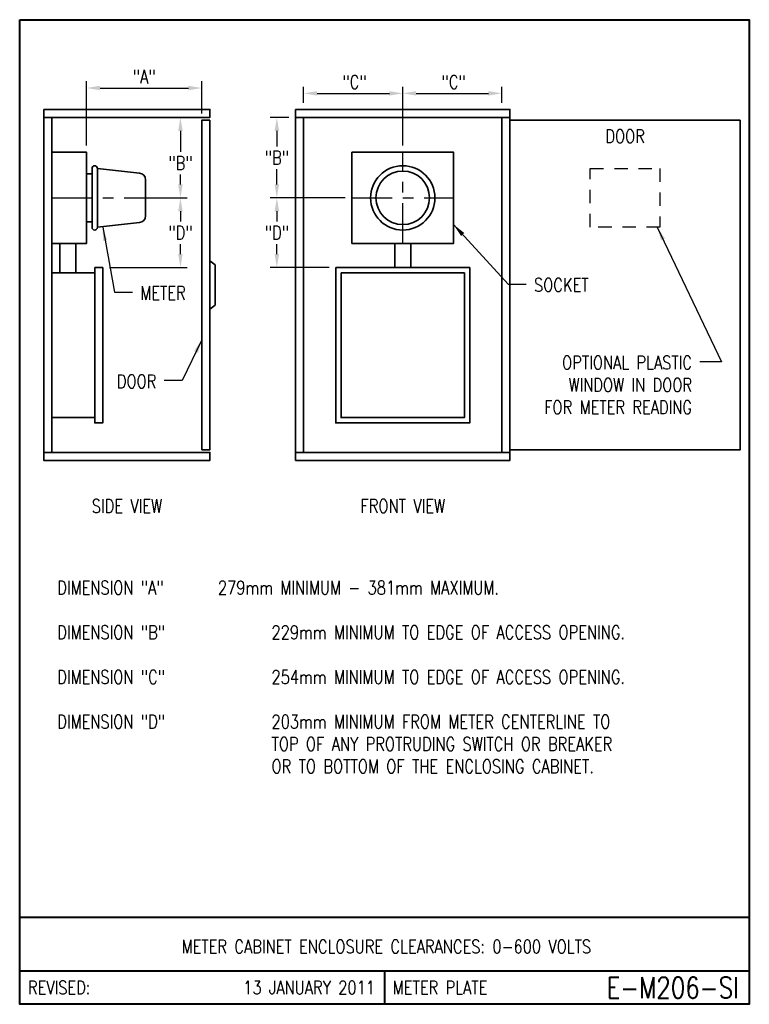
# Model space of a CAD drawing. Header units: inches. Extents: x 0 to 6.81, y 0 to 9.19.
import ezdxf
from ezdxf.enums import TextEntityAlignment as Align

# ---------------------------------------------------------------- set-up
doc = ezdxf.new("R2010")
doc.units = ezdxf.units.IN
doc.header["$LTSCALE"] = 0.5
doc.header["$MEASUREMENT"] = 0
doc.linetypes.add('CENTER2', pattern=[1.125, 0.75, -0.125, 0.125, -0.125])
doc.linetypes.add('HIDDEN', pattern=[0.375, 0.25, -0.125])
doc.layers.get('Defpoints').update_dxf_attribs({"color": 254})
for name, color, linetype, lineweight in [('E-DETL-1LINE', 4, 'Continuous', 35), ('E-DETL-TEXT', 3, 'Continuous', 35), ('E-DETL-TTLB', 2, 'Continuous', 40), ('E-DETL-TTLB-TEXT', 5, 'Continuous', 50)]:
    doc.layers.add(name, color=color, linetype=linetype, lineweight=lineweight)
doc.layers.add('E-DETL-FINE', color=8, linetype='Continuous')
doc.styles.add('ROMANS', font='romans.shx', dxfattribs={"height": 0.046875})
doc.styles.add('SansSerif', font='sanss___.ttf', dxfattribs={"height": 0.09375})
doc.styles.get("Standard").update_dxf_attribs({"font": 'romans.shx', "width": 0.8})
doc.dimstyles.get("Standard").update_dxf_attribs({"dimtxt": 0.18, "dimasz": 0.18, "dimexe": 0.18, "dimexo": 0.0625, "dimgap": 0.09, "dimtad": 0, "dimtih": 1, "dimtoh": 1, "dimdec": 4, "dimzin": 0, "dimdsep": 46, "dimtxsty": 'Standard', "dimcen": 0.09, "dimadec": 0, "dimazin": 0, "dimtfac": 1, "dimtdec": 4, "dimtofl": 0, "dimtmove": 0, "dimatfit": 3, "dimfxl": 0, "dimtolj": 1, "dimtzin": 0, "dimarcsym": 0})

# ---------------------------------------------------------------- blocks, each defined once
blk = doc.blocks.new('*D0')
at = {"layer": 'Defpoints', "color": 0}
for p in [(1.7, 8.55), (1.7, 8.25), (0.625, 7.95)]:
    blk.add_point(p, dxfattribs=at)
at = {"layer": 'E-DETL-TEXT', "color": 0, "lineweight": -2}
for p, q in [((0.625, 8.0125), (0.625, 8.6125)), ((0.75, 8.55), (1.575, 8.55)), ((1.7, 8.3125), (1.7, 8.6125))]:
    blk.add_line(p, q, dxfattribs=at)
at = {"layer": 'E-DETL-TEXT', "color": 0}
for points in [[(0.75, 8.5708), (0.75, 8.5292), (0.625, 8.55)], [(1.575, 8.5708), (1.575, 8.5292), (1.7, 8.55)]]:
    blk.add_solid(points, dxfattribs=at)
at = {"layer": 'E-DETL-TEXT', "color": 0, "insert": (1.1625, 8.6557), "char_height": 0.125, "attachment_point": 5}
blk.add_mtext('\\A1;"A"', dxfattribs=at)
blk = doc.blocks.new('*D1')
at = {"layer": 'Defpoints', "color": 0}
for p in [(3.575, 8.5), (2.65, 8.35), (3.575, 7.95)]:
    blk.add_point(p, dxfattribs=at)
at = {"layer": 'E-DETL-TEXT', "color": 0, "lineweight": -2}
for p, q in [((2.65, 8.4125), (2.65, 8.5625)), ((3.575, 8.0125), (3.575, 8.5625)), ((2.775, 8.5), (3.45, 8.5))]:
    blk.add_line(p, q, dxfattribs=at)
at = {"layer": 'E-DETL-TEXT', "color": 0}
for points in [[(2.775, 8.5208), (2.775, 8.4792), (2.65, 8.5)], [(3.45, 8.5208), (3.45, 8.4792), (3.575, 8.5)]]:
    blk.add_solid(points, dxfattribs=at)
at = {"layer": 'E-DETL-TEXT', "color": 0, "insert": (3.125, 8.6057), "char_height": 0.125, "attachment_point": 5}
blk.add_mtext('\\A1;"C"', dxfattribs=at)
blk = doc.blocks.new('*D2')
at = {"layer": 'Defpoints', "color": 0}
for p in [(4.5, 8.5), (4.5, 8.35), (3.575, 7.95)]:
    blk.add_point(p, dxfattribs=at)
at = {"layer": 'E-DETL-TEXT', "color": 0, "lineweight": -2}
for p, q in [((3.575, 8.0125), (3.575, 8.5625)), ((4.5, 8.4125), (4.5, 8.5625)), ((3.7, 8.5), (4.375, 8.5))]:
    blk.add_line(p, q, dxfattribs=at)
at = {"layer": 'E-DETL-TEXT', "color": 0}
for points in [[(3.7, 8.5208), (3.7, 8.4792), (3.575, 8.5)], [(4.375, 8.5208), (4.375, 8.4792), (4.5, 8.5)]]:
    blk.add_solid(points, dxfattribs=at)
at = {"layer": 'E-DETL-TEXT', "color": 0, "insert": (4.05, 8.6057), "char_height": 0.125, "attachment_point": 5}
blk.add_mtext('\\A1;"C"', dxfattribs=at)
blk = doc.blocks.new('*D3')
at = {"layer": 'Defpoints', "color": 0}
for p in [(1.375, 7.525), (0.775, 6.875), (1.5, 6.875)]:
    blk.add_point(p, dxfattribs=at)
at = {"layer": 'E-DETL-TEXT', "color": 0, "lineweight": -2}
for p, q in [((1.4375, 7.525), (1.5625, 7.525)), ((1.5, 7.4), (1.5, 7.3057)), ((1.5, 7), (1.5, 7.0943)), ((0.8375, 6.875), (1.5625, 6.875))]:
    blk.add_line(p, q, dxfattribs=at)
at = {"layer": 'E-DETL-TEXT', "color": 0}
for points in [[(1.4792, 7.4), (1.5208, 7.4), (1.5, 7.525)], [(1.4792, 7), (1.5208, 7), (1.5, 6.875)]]:
    blk.add_solid(points, dxfattribs=at)
at = {"layer": 'E-DETL-TEXT', "color": 0, "insert": (1.5, 7.2), "char_height": 0.125, "attachment_point": 5}
blk.add_mtext('\\A1;"D"', dxfattribs=at)
blk = doc.blocks.new('*D4')
at = {"layer": 'Defpoints', "color": 0}
for p in [(1.175, 8.275), (1.175, 7.525), (1.5, 7.525)]:
    blk.add_point(p, dxfattribs=at)
at = {"layer": 'E-DETL-TEXT', "color": 0, "lineweight": -2}
for p, q in [((1.2375, 8.275), (1.5625, 8.275)), ((1.5, 8.15), (1.5, 7.9557)), ((1.5, 7.65), (1.5, 7.7443)), ((1.2375, 7.525), (1.5625, 7.525))]:
    blk.add_line(p, q, dxfattribs=at)
at = {"layer": 'E-DETL-TEXT', "color": 0}
for points in [[(1.4792, 8.15), (1.5208, 8.15), (1.5, 8.275)], [(1.4792, 7.65), (1.5208, 7.65), (1.5, 7.525)]]:
    blk.add_solid(points, dxfattribs=at)
at = {"layer": 'E-DETL-TEXT', "color": 0, "insert": (1.5, 7.85), "char_height": 0.125, "attachment_point": 5}
blk.add_mtext('\\A1;"B"', dxfattribs=at)
blk = doc.blocks.new('*D5')
at = {"layer": 'Defpoints', "color": 0}
for p in [(2.575, 8.275), (2.4, 7.525), (3.1, 7.525)]:
    blk.add_point(p, dxfattribs=at)
at = {"layer": 'E-DETL-TEXT', "color": 0, "lineweight": -2}
for p, q in [((2.5125, 8.275), (2.3375, 8.275)), ((2.4, 8.15), (2.4, 8.0057)), ((2.4, 7.65), (2.4, 7.7943)), ((3.0375, 7.525), (2.3375, 7.525))]:
    blk.add_line(p, q, dxfattribs=at)
at = {"layer": 'E-DETL-TEXT', "color": 0}
for points in [[(2.3792, 8.15), (2.4208, 8.15), (2.4, 8.275)], [(2.3792, 7.65), (2.4208, 7.65), (2.4, 7.525)]]:
    blk.add_solid(points, dxfattribs=at)
at = {"layer": 'E-DETL-TEXT', "color": 0, "insert": (2.4, 7.9), "char_height": 0.125, "attachment_point": 5}
blk.add_mtext('\\A1;"B"', dxfattribs=at)
blk = doc.blocks.new('*D6')
at = {"layer": 'Defpoints', "color": 0}
for p in [(3.1, 7.525), (2.4, 6.875), (2.95, 6.875)]:
    blk.add_point(p, dxfattribs=at)
at = {"layer": 'E-DETL-TEXT', "color": 0, "lineweight": -2}
for p, q in [((3.0375, 7.525), (2.3375, 7.525)), ((2.4, 7.4), (2.4, 7.3057)), ((2.4, 7), (2.4, 7.0943)), ((2.8875, 6.875), (2.3375, 6.875))]:
    blk.add_line(p, q, dxfattribs=at)
at = {"layer": 'E-DETL-TEXT', "color": 0}
for points in [[(2.3792, 7.4), (2.4208, 7.4), (2.4, 7.525)], [(2.3792, 7), (2.4208, 7), (2.4, 6.875)]]:
    blk.add_solid(points, dxfattribs=at)
at = {"layer": 'E-DETL-TEXT', "color": 0, "insert": (2.4, 7.2), "char_height": 0.125, "attachment_point": 5}
blk.add_mtext('\\A1;"D"', dxfattribs=at)

msp = doc.modelspace()

# ---------------------------------------------------------------- linework, layer by layer
at = {"layer": 'E-DETL-1LINE'}
for points in [[(0.225, 8.35), (1.775, 8.35), (1.775, 8.275), (0.225, 8.275)], [(0.3, 8.275), (0.3, 5.15), (0.225, 5.15), (0.225, 8.275)], [(2.575, 8.35), (4.575, 8.35), (4.575, 8.275), (2.575, 8.275)], [(2.65, 8.275), (2.65, 5.15), (2.575, 5.15), (2.575, 8.275)], [(4.575, 8.275), (4.575, 5.15), (4.5, 5.15), (4.5, 8.275)], [(1.775, 8.25), (1.775, 5.175), (1.7, 5.175), (1.7, 8.25)], [(6.725, 8.25), (6.725, 5.175), (4.575, 5.175), (4.575, 8.25)], [(0.3, 7.95), (0.625, 7.95), (0.625, 7.1), (0.3, 7.1)], [(3.1, 7.95), (4.05, 7.95), (4.05, 7.1), (3.1, 7.1)], [(0.625, 7.75), (0.675, 7.75), (0.675, 7.3), (0.625, 7.3)], [(0.375, 7.1), (0.525, 7.1), (0.525, 6.825), (0.375, 6.825)], [(3.5, 7.1), (3.65, 7.1), (3.65, 6.875), (3.5, 6.875)], [(1.775, 6.9375), (1.825, 6.9), (1.825, 6.525), (1.775, 6.4875)], [(0.3, 6.825), (0.7, 6.825), (0.7, 5.475), (0.3, 5.475)], [(0.7, 6.875), (0.775, 6.875), (0.775, 5.425), (0.7, 5.425)], [(2.95, 6.875), (4.2, 6.875), (4.2, 5.425), (2.95, 5.425)], [(3, 6.825), (4.15, 6.825), (4.15, 5.475), (3, 5.475)], [(0.225, 5.15), (1.775, 5.15), (1.775, 5.075), (0.225, 5.075)], [(2.575, 5.15), (4.575, 5.15), (4.575, 5.075), (2.575, 5.075)]]:
    msp.add_lwpolyline(points, close=True, dxfattribs=at)
msp.add_lwpolyline([(0.675, 7.25), (0.675, 7.8, -1), (0.725, 7.8), (0.725, 7.25, -1)], format="xyb", close=True, dxfattribs=at)
msp.add_lwpolyline([(0.725, 7.8), (1.1194, 7.75618, -0.3821619), (1.175, 7.69406), (1.175, 7.35594, -0.3821619), (1.1194, 7.29382), (0.725, 7.25)], format="xyb", dxfattribs=at)
for radius in [0.3, 0.25]:
    msp.add_circle((3.575, 7.525), radius, dxfattribs=at)
at = {"layer": 'E-DETL-FINE', "linetype": 'CENTER2'}
for p, q in [((3.575, 7.1), (3.575, 7.95)), ((0.3, 7.525), (1.375, 7.525)), ((3.1, 7.525), (4.05, 7.525))]:
    msp.add_line(p, q, dxfattribs=at)
at = {"layer": 'E-DETL-FINE', "linetype": 'HIDDEN'}
msp.add_lwpolyline([(5.325, 7.8), (5.975, 7.8), (5.975, 7.25), (5.325, 7.25)], close=True, dxfattribs=at)
at = {"layer": 'E-DETL-TTLB'}
msp.add_lwpolyline([(0.00001, 9.1875), (6.80954, 9.1875), (6.80954, 0), (0, 0)], close=True, dxfattribs=at)
for points in [[(0, 0.8125), (6.80954, 0.8125)], [(0, 0.3125), (6.80954, 0.3125)], [(3.40477, 0.3125), (3.40477, 0)]]:
    msp.add_lwpolyline(points, dxfattribs=at)

# ---------------------------------------------------------------- texts
at = {"layer": 'E-DETL-TEXT', "style": 'ROMANS', "width": 0.8}
for s, p in [('REVISED:', (0.07725, 0.15625)), ('METER PLATE', (3.48202, 0.15625))]:
    msp.add_text(s, height=0.125, dxfattribs=at).set_placement(p, align=Align.MIDDLE_LEFT)
for s, height, p in [('13 JANUARY 2011', 0.125, (3.31597, 0.15625)), ('E-M206-SI', 0.196851, (6.71141, 0.15625))]:
    msp.add_text(s, height=height, dxfattribs=at).set_placement(p, align=Align.MIDDLE_RIGHT)
at = {"layer": 'E-DETL-TEXT', "char_height": 0.125}
for s, insert, width, attachment_point in [('DOOR', (5.65, 8.1), 1.0554665, 5), ('SOCKET', (4.8, 6.775), 1.0554665, 1), ('METER', (1.125, 6.7), 1.0554665, 1), ('OPTIONAL PLASTIC\\PWINDOW IN DOOR\\PFOR METER READING', (6.275, 6.05), 1.7581818, 3), ('DOOR', (1.275, 5.875), 1.1054665, 3), ('SIDE VIEW', (1, 4.65), 1.1536958, 5), ('FRONT VIEW', (3.575, 4.65), 1.1536958, 5), ('DIMENSION "A"^I^I279mm MINIMUM - 381mm MAXIMUM.\\P\\PDIMENSION "B"^I^I229mm MINIMUM TO EDGE OF ACCESS OPENING.\\P\\PDIMENSION "C"^I^I254mm MINIMUM TO EDGE OF ACCESS OPENING.\\P\\PDIMENSION "D"^I^I203mm MINIMUM FROM METER CENTERLINE TO\\P ^I^I^I^ITOP OF ANY PROTRUDING SWITCH OR BREAKER\\P ^I^I^I^IOR TO BOTTOM OF THE ENCLOSING CABINET.', (0.35, 3.95), 5.8147981, 1)]:
    msp.add_mtext(s, dxfattribs=dict(at, insert=insert, width=width, attachment_point=attachment_point))
at = {"layer": 'E-DETL-TTLB-TEXT', "style": 'ROMANS', "width": 0.8}
msp.add_text('METER CABINET ENCLOSURE CLEARANCES: 0-600 VOLTS', height=0.125, dxfattribs=at).set_placement((3.42173, 0.47644), align=Align.CENTER)

# ---------------------------------------------------------------- dimensions: what is measured, and where the dimension line sits
at = {"layer": 'E-DETL-TEXT'}
for base, p1, p2, text, picture, middle in [((1.7, 8.55), (0.625, 7.95), (1.7, 8.25), '"A"', '*D0', (1.1625, 8.55)), ((3.575, 8.5), (2.65, 8.35), (3.575, 7.95), '"C"', '*D1', (3.125, 8.5)), ((4.5, 8.5), (3.575, 7.95), (4.5, 8.35), '"C"', '*D2', (4.05, 8.5))]:
    dim = msp.add_linear_dim(base=base, p1=p1, p2=p2, text=text, dimstyle='Standard', override={"dimtxt": 0.125, "dimasz": 0.125, "dimexe": 0.0625, "dimgap": 0.03125, "dimtad": 1, "dimtih": 0, "dimtoh": 0, "dimzin": 1, "dimlunit": 4, "dimtxsty": 'Standard', "dimcen": 0, "dimtofl": 1, "dimfrac": 2}, dxfattribs=at)
    dim.commit()
    dim.dimension.update_dxf_attribs({"geometry": picture, "text_midpoint": middle, "dimtype": 160})
for base, p1, p2, text, picture, middle in [((1.5, 7.525), (1.175, 8.275), (1.175, 7.525), '"B"', '*D4', (1.5, 7.85)), ((2.4, 7.525), (2.575, 8.275), (3.1, 7.525), '"B"', '*D5', (2.4, 7.9)), ((1.5, 6.875), (1.375, 7.525), (0.775, 6.875), '"D"', '*D3', (1.5, 7.2)), ((2.4, 6.875), (3.1, 7.525), (2.95, 6.875), '"D"', '*D6', (2.4, 7.2))]:
    dim = msp.add_linear_dim(base=base, p1=p1, p2=p2, angle=270, text=text, dimstyle='Standard', override={"dimtxt": 0.125, "dimasz": 0.125, "dimexe": 0.0625, "dimgap": 0.03125, "dimtad": 1, "dimzin": 1, "dimlunit": 4, "dimcen": 0, "dimtofl": 1, "dimfrac": 2}, dxfattribs=at)
    dim.commit()
    dim.dimension.update_dxf_attribs({"geometry": picture, "text_midpoint": middle, "dimtype": 160})

# ---------------------------------------------------------------- leaders
for points in [[(4.05, 7.275), (4.55853, 6.72066), (4.72645, 6.72066)], [(0.775, 7.25), (0.88353, 6.64566), (1.05145, 6.64566)], [(5.95, 7.25), (6.55, 5.99566), (6.34855, 5.99566)], [(1.7, 6.2), (1.51647, 5.82066), (1.34855, 5.82066)]]:
    msp.add_leader(points, dimstyle='Standard', override={"dimtxt": 0.09375, "dimasz": 0.125, "dimexe": 0.0625, "dimgap": 0.03125, "dimtad": 0, "dimtih": 0, "dimtoh": 0, "dimzin": 1, "dimlunit": 4, "dimtxsty": 'SansSerif', "dimcen": 0, "dimtofl": 1, "dimfrac": 2}, dxfattribs=at)

doc.saveas('drawing.dxf')
